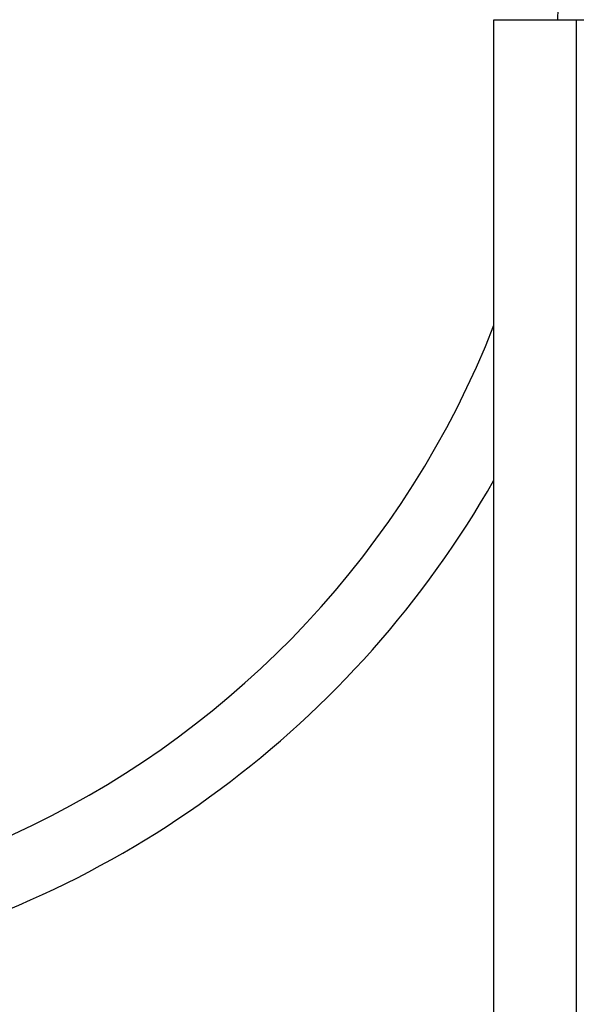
# Model space of a CAD drawing. Header units: inches. Extents: x 6 to 216, y 11 to 118.
# Tile 94 of 212: x 7.359 to 7.723, y 77.611 to 78.255. Entities that reach past the tile are written whole.
import ezdxf

# ---------------------------------------------------------------- set-up
doc = ezdxf.new("R2010")
doc.units = ezdxf.units.IN
doc.header["$MEASUREMENT"] = 0
doc.layers.add('Visible Edges(ANSI)', color=7, linetype='Continuous', lineweight=25)
doc.layers.add('Visible Tangent Edges(ANSI)', color=7, linetype='Continuous', lineweight=25)

msp = doc.modelspace()

# ---------------------------------------------------------------- linework, layer by layer
at = {"layer": 'Visible Edges(ANSI)'}
for p, q in [((7.6692, 78.25518), (7.72305, 78.25518)), ((7.6692, 21.49928), (7.6692, 78.25518)), ((7.72305, 78.25518), (8.17735, 78.25518))]:
    msp.add_line(p, q, dxfattribs=at)
for radius, start, end in [(0.6122, 357.79569, 338.60083), (0.656, 235.30957, 330.33135)]:
    msp.add_arc((7.0992, 78.27873), radius, start, end, dxfattribs=at)
at = {"layer": 'Visible Tangent Edges(ANSI)'}
msp.add_line((7.72305, 78.25518), (7.72305, 21.49928), dxfattribs=at)

doc.saveas('drawing.dxf')
